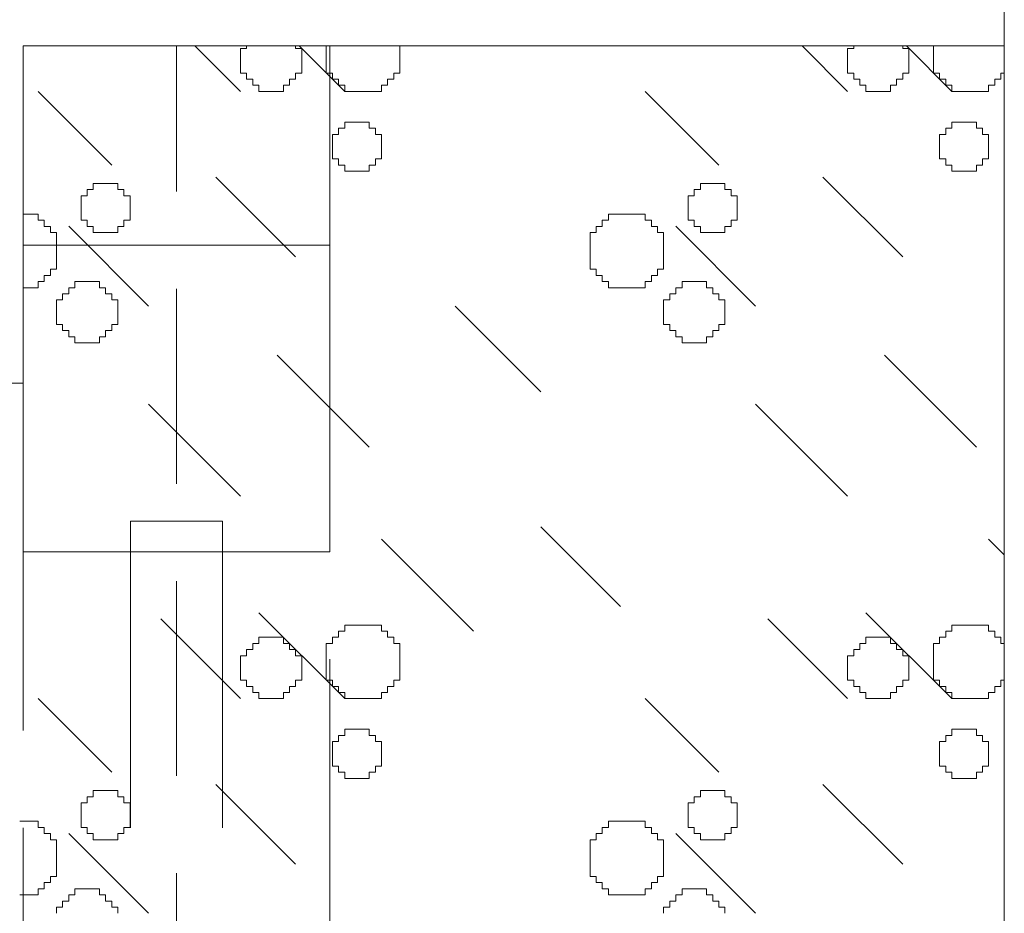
# Model space of a CAD drawing. Header units: millimetres. Extents: x -2274 to 12297, y -16157 to 26321.
# Tile 170 of 256: x -1681 to -1649, y -812 to -783. Entities that reach past the tile are written whole.
import ezdxf

# ---------------------------------------------------------------- set-up
doc = ezdxf.new("R2010")
doc.units = ezdxf.units.MM
doc.linetypes.add('4002', pattern=[2, 1, -1])
doc.linetypes.add('DASHED', pattern=[19.05, 12.7, -6.35])
doc.layers.add('- niebieska cienka - izolacja', color=120, linetype='Continuous')
doc.layers.add('- niebieska gruba', color=161, linetype='Continuous')
doc.layers.add('-ŚCIANY NOŚNE', color=4, linetype='Continuous', lineweight=53)
doc.layers.add('CIENKA - KRESKOWANIA', color=254, linetype='Continuous', lineweight=0)
doc.layers.add('DO USU', color=7, linetype='Continuous', true_color=0x969696)

msp = doc.modelspace()

# ---------------------------------------------------------------- linework, layer by layer
at = {"layer": '- niebieska cienka - izolacja', "color": 253, "linetype": 'Continuous', "lineweight": 13}
for p, q in [((-1675.395, -784), (-1673.913, -785.482)), ((-1675.395, -784), (-1673.913, -785.482)), ((-1673.911, -784.083), (-1673.711, -784.083)), ((-1673.911, -784.283), (-1673.911, -784.083)), ((-1673.711, -784.083), (-1673.711, -784)), ((-1672.111, -784.083), (-1672.111, -784)), ((-1672.111, -784.083), (-1671.911, -784.083)), ((-1671.995, -784), (-1670.511, -785.484)), ((-1671.995, -784), (-1670.511, -785.484)), ((-1671.911, -784.283), (-1671.911, -784.083)), ((-1671.111, -784.083), (-1671.111, -784)), ((-1671.111, -784.283), (-1671.111, -784.083)), ((-1668.711, -784.083), (-1668.711, -784)), ((-1668.711, -784.283), (-1668.711, -784.083)), ((-1655.595, -784), (-1654.113, -785.482)), ((-1655.595, -784), (-1654.113, -785.482)), ((-1654.111, -784.083), (-1653.911, -784.083)), ((-1654.111, -784.283), (-1654.111, -784.083)), ((-1653.911, -784.083), (-1653.911, -784)), ((-1652.311, -784.083), (-1652.311, -784)), ((-1652.311, -784.083), (-1652.111, -784.083)), ((-1652.195, -784), (-1650.711, -785.484)), ((-1652.195, -784), (-1650.711, -785.484)), ((-1652.111, -784.283), (-1652.111, -784.083)), ((-1651.311, -784.083), (-1651.311, -784)), ((-1651.311, -784.283), (-1651.311, -784.083)), ((-1673.911, -784.483), (-1673.911, -784.283)), ((-1671.911, -784.483), (-1671.911, -784.283)), ((-1671.111, -784.483), (-1671.111, -784.283)), ((-1668.711, -784.483), (-1668.711, -784.283)), ((-1654.111, -784.483), (-1654.111, -784.283)), ((-1652.111, -784.483), (-1652.111, -784.283)), ((-1651.311, -784.483), (-1651.311, -784.283)), ((-1673.911, -784.683), (-1673.911, -784.483)), ((-1673.911, -784.883), (-1673.911, -784.683)), ((-1671.911, -784.683), (-1671.911, -784.483)), ((-1671.911, -784.883), (-1671.911, -784.683)), ((-1671.111, -784.683), (-1671.111, -784.483)), ((-1671.111, -784.883), (-1671.111, -784.683)), ((-1668.711, -784.683), (-1668.711, -784.483)), ((-1668.711, -784.883), (-1668.711, -784.683)), ((-1654.111, -784.683), (-1654.111, -784.483)), ((-1654.111, -784.883), (-1654.111, -784.683)), ((-1652.111, -784.683), (-1652.111, -784.483)), ((-1652.111, -784.883), (-1652.111, -784.683)), ((-1651.311, -784.683), (-1651.311, -784.483)), ((-1651.311, -784.883), (-1651.311, -784.683)), ((-1673.911, -784.883), (-1673.711, -784.883)), ((-1673.711, -785.083), (-1673.711, -784.883)), ((-1673.711, -785.083), (-1673.511, -785.083)), ((-1673.511, -785.283), (-1673.511, -785.083)), ((-1672.311, -785.283), (-1672.311, -785.083)), ((-1672.311, -785.083), (-1672.111, -785.083)), ((-1672.111, -785.083), (-1672.111, -784.883)), ((-1672.111, -784.883), (-1671.911, -784.883)), ((-1671.111, -784.883), (-1670.911, -784.883)), ((-1670.911, -785.083), (-1670.911, -784.883)), ((-1670.911, -785.083), (-1670.711, -785.083)), ((-1670.711, -785.283), (-1670.711, -785.083)), ((-1669.111, -785.083), (-1668.911, -785.083)), ((-1669.111, -785.283), (-1669.111, -785.083)), ((-1668.911, -784.883), (-1668.711, -784.883)), ((-1668.911, -785.083), (-1668.911, -784.883)), ((-1654.111, -784.883), (-1653.911, -784.883)), ((-1653.911, -785.083), (-1653.911, -784.883)), ((-1653.911, -785.083), (-1653.711, -785.083)), ((-1653.711, -785.283), (-1653.711, -785.083)), ((-1652.511, -785.283), (-1652.511, -785.083)), ((-1652.511, -785.083), (-1652.311, -785.083)), ((-1652.311, -785.083), (-1652.311, -784.883)), ((-1652.311, -784.883), (-1652.111, -784.883)), ((-1651.311, -784.883), (-1651.111, -784.883)), ((-1651.111, -785.083), (-1651.111, -784.883)), ((-1651.111, -785.083), (-1650.911, -785.083)), ((-1650.911, -785.283), (-1650.911, -785.083)), ((-1649.311, -785.083), (-1649.111, -785.083)), ((-1649.311, -785.283), (-1649.311, -785.083)), ((-1649.111, -784.883), (-1649, -784.883)), ((-1649.111, -785.083), (-1649.111, -784.883)), ((-1673.511, -785.283), (-1673.311, -785.283)), ((-1673.311, -785.483), (-1673.311, -785.283)), ((-1672.511, -785.483), (-1672.511, -785.283)), ((-1672.511, -785.283), (-1672.311, -785.283)), ((-1670.711, -785.283), (-1670.511, -785.283)), ((-1670.511, -785.483), (-1670.511, -785.283)), ((-1669.311, -785.283), (-1669.111, -785.283)), ((-1669.311, -785.483), (-1669.311, -785.283)), ((-1653.711, -785.283), (-1653.511, -785.283)), ((-1653.511, -785.483), (-1653.511, -785.283)), ((-1652.711, -785.483), (-1652.711, -785.283)), ((-1652.711, -785.283), (-1652.511, -785.283)), ((-1650.911, -785.283), (-1650.711, -785.283)), ((-1650.711, -785.483), (-1650.711, -785.283)), ((-1649.511, -785.283), (-1649.311, -785.283)), ((-1649.511, -785.483), (-1649.511, -785.283)), ((-1680.511, -785.484), (-1678.111, -787.884)), ((-1680.511, -785.484), (-1678.111, -787.884)), ((-1673.311, -785.483), (-1673.111, -785.483)), ((-1673.111, -785.483), (-1672.911, -785.483)), ((-1672.911, -785.483), (-1672.711, -785.483)), ((-1672.711, -785.483), (-1672.511, -785.483)), ((-1670.511, -785.483), (-1670.311, -785.483)), ((-1670.311, -785.483), (-1670.111, -785.483)), ((-1670.111, -785.483), (-1669.911, -785.483)), ((-1669.911, -785.483), (-1669.711, -785.483)), ((-1669.711, -785.483), (-1669.511, -785.483)), ((-1669.511, -785.483), (-1669.311, -785.483)), ((-1660.711, -785.484), (-1658.311, -787.884)), ((-1660.711, -785.484), (-1658.311, -787.884)), ((-1653.511, -785.483), (-1653.311, -785.483)), ((-1653.311, -785.483), (-1653.111, -785.483)), ((-1653.111, -785.483), (-1652.911, -785.483)), ((-1652.911, -785.483), (-1652.711, -785.483)), ((-1650.711, -785.483), (-1650.511, -785.483)), ((-1650.511, -785.483), (-1650.311, -785.483)), ((-1650.311, -785.483), (-1650.111, -785.483)), ((-1650.111, -785.483), (-1649.911, -785.483)), ((-1649.911, -785.483), (-1649.711, -785.483)), ((-1649.711, -785.483), (-1649.511, -785.483)), ((-1670.711, -786.683), (-1670.511, -786.683)), ((-1670.711, -786.883), (-1670.711, -786.683)), ((-1670.511, -786.683), (-1670.511, -786.483)), ((-1670.511, -786.483), (-1670.311, -786.483)), ((-1670.311, -786.483), (-1670.111, -786.483)), ((-1670.111, -786.483), (-1669.911, -786.483)), ((-1669.911, -786.483), (-1669.711, -786.483)), ((-1669.711, -786.683), (-1669.711, -786.483)), ((-1669.711, -786.683), (-1669.511, -786.683)), ((-1669.511, -786.883), (-1669.511, -786.683)), ((-1650.911, -786.683), (-1650.711, -786.683)), ((-1650.911, -786.883), (-1650.911, -786.683)), ((-1650.711, -786.683), (-1650.711, -786.483)), ((-1650.711, -786.483), (-1650.511, -786.483)), ((-1650.511, -786.483), (-1650.311, -786.483)), ((-1650.311, -786.483), (-1650.111, -786.483)), ((-1650.111, -786.483), (-1649.911, -786.483)), ((-1649.911, -786.683), (-1649.911, -786.483)), ((-1649.911, -786.683), (-1649.711, -786.683)), ((-1649.711, -786.883), (-1649.711, -786.683)), ((-1670.911, -787.083), (-1670.911, -786.883)), ((-1670.911, -786.883), (-1670.711, -786.883)), ((-1669.511, -786.883), (-1669.311, -786.883)), ((-1669.311, -787.083), (-1669.311, -786.883)), ((-1651.111, -787.083), (-1651.111, -786.883)), ((-1651.111, -786.883), (-1650.911, -786.883)), ((-1649.711, -786.883), (-1649.511, -786.883)), ((-1649.511, -787.083), (-1649.511, -786.883)), ((-1670.911, -787.283), (-1670.911, -787.083)), ((-1670.911, -787.483), (-1670.911, -787.283)), ((-1669.311, -787.283), (-1669.311, -787.083)), ((-1669.311, -787.483), (-1669.311, -787.283)), ((-1651.111, -787.283), (-1651.111, -787.083)), ((-1651.111, -787.483), (-1651.111, -787.283)), ((-1649.511, -787.283), (-1649.511, -787.083)), ((-1649.511, -787.483), (-1649.511, -787.283)), ((-1670.911, -787.683), (-1670.911, -787.483)), ((-1669.311, -787.683), (-1669.311, -787.483)), ((-1651.111, -787.683), (-1651.111, -787.483)), ((-1649.511, -787.683), (-1649.511, -787.483)), ((-1670.911, -787.683), (-1670.711, -787.683)), ((-1670.711, -787.883), (-1670.711, -787.683)), ((-1670.711, -787.883), (-1670.511, -787.883)), ((-1670.511, -788.083), (-1670.511, -787.883)), ((-1669.711, -787.883), (-1669.511, -787.883)), ((-1669.711, -788.083), (-1669.711, -787.883)), ((-1669.511, -787.683), (-1669.311, -787.683)), ((-1669.511, -787.883), (-1669.511, -787.683)), ((-1651.111, -787.683), (-1650.911, -787.683)), ((-1650.911, -787.883), (-1650.911, -787.683)), ((-1650.911, -787.883), (-1650.711, -787.883)), ((-1650.711, -788.083), (-1650.711, -787.883)), ((-1649.911, -787.883), (-1649.711, -787.883)), ((-1649.911, -788.083), (-1649.911, -787.883)), ((-1649.711, -787.683), (-1649.511, -787.683)), ((-1649.711, -787.883), (-1649.711, -787.683)), ((-1674.713, -788.282), (-1672.113, -790.882)), ((-1674.713, -788.282), (-1672.113, -790.882)), ((-1670.511, -788.083), (-1670.311, -788.083)), ((-1670.311, -788.083), (-1670.111, -788.083)), ((-1670.111, -788.083), (-1669.911, -788.083)), ((-1669.911, -788.083), (-1669.711, -788.083)), ((-1654.913, -788.282), (-1652.313, -790.882)), ((-1654.913, -788.282), (-1652.313, -790.882)), ((-1650.711, -788.083), (-1650.511, -788.083)), ((-1650.511, -788.083), (-1650.311, -788.083)), ((-1650.311, -788.083), (-1650.111, -788.083)), ((-1650.111, -788.083), (-1649.911, -788.083)), ((-1678.711, -788.683), (-1678.711, -788.483)), ((-1678.711, -788.483), (-1678.511, -788.483)), ((-1678.511, -788.483), (-1678.311, -788.483)), ((-1678.311, -788.483), (-1678.111, -788.483)), ((-1678.111, -788.483), (-1677.911, -788.483)), ((-1677.911, -788.683), (-1677.911, -788.483)), ((-1658.911, -788.683), (-1658.911, -788.483)), ((-1658.911, -788.483), (-1658.711, -788.483)), ((-1658.711, -788.483), (-1658.511, -788.483)), ((-1658.511, -788.483), (-1658.311, -788.483)), ((-1658.311, -788.483), (-1658.111, -788.483)), ((-1658.111, -788.683), (-1658.111, -788.483)), ((-1679.111, -789.083), (-1679.111, -788.883)), ((-1679.111, -788.883), (-1678.911, -788.883)), ((-1678.911, -788.683), (-1678.711, -788.683)), ((-1678.911, -788.883), (-1678.911, -788.683)), ((-1677.911, -788.683), (-1677.711, -788.683)), ((-1677.711, -788.883), (-1677.711, -788.683)), ((-1677.711, -788.883), (-1677.511, -788.883)), ((-1677.511, -789.083), (-1677.511, -788.883)), ((-1659.311, -789.083), (-1659.311, -788.883)), ((-1659.311, -788.883), (-1659.111, -788.883)), ((-1659.111, -788.683), (-1658.911, -788.683)), ((-1659.111, -788.883), (-1659.111, -788.683)), ((-1658.111, -788.683), (-1657.911, -788.683)), ((-1657.911, -788.883), (-1657.911, -788.683)), ((-1657.911, -788.883), (-1657.711, -788.883)), ((-1657.711, -789.083), (-1657.711, -788.883)), ((-1679.111, -789.283), (-1679.111, -789.083)), ((-1677.511, -789.283), (-1677.511, -789.083)), ((-1659.311, -789.283), (-1659.311, -789.083)), ((-1657.711, -789.283), (-1657.711, -789.083)), ((-1681, -789.483), (-1680.911, -789.483)), ((-1680.911, -789.483), (-1680.711, -789.483)), ((-1680.711, -789.483), (-1680.511, -789.483)), ((-1680.511, -789.683), (-1680.511, -789.483)), ((-1679.111, -789.483), (-1679.111, -789.283)), ((-1679.111, -789.683), (-1679.111, -789.483)), ((-1677.511, -789.483), (-1677.511, -789.283)), ((-1677.511, -789.683), (-1677.511, -789.483)), ((-1661.911, -789.683), (-1661.911, -789.483)), ((-1661.911, -789.483), (-1661.711, -789.483)), ((-1661.711, -789.483), (-1661.511, -789.483)), ((-1661.511, -789.483), (-1661.311, -789.483)), ((-1661.311, -789.483), (-1661.111, -789.483)), ((-1661.111, -789.483), (-1660.911, -789.483)), ((-1660.911, -789.483), (-1660.711, -789.483)), ((-1660.711, -789.683), (-1660.711, -789.483)), ((-1659.311, -789.483), (-1659.311, -789.283)), ((-1659.311, -789.683), (-1659.311, -789.483)), ((-1657.711, -789.483), (-1657.711, -789.283)), ((-1657.711, -789.683), (-1657.711, -789.483)), ((-1680.511, -789.683), (-1680.311, -789.683)), ((-1680.311, -789.883), (-1680.311, -789.683)), ((-1680.311, -789.883), (-1680.111, -789.883)), ((-1680.111, -790.083), (-1680.111, -789.883)), ((-1679.513, -789.882), (-1676.913, -792.482)), ((-1679.513, -789.882), (-1676.913, -792.482)), ((-1679.111, -789.683), (-1678.911, -789.683)), ((-1678.911, -789.883), (-1678.911, -789.683)), ((-1678.911, -789.883), (-1678.711, -789.883)), ((-1678.711, -790.083), (-1678.711, -789.883)), ((-1677.911, -789.883), (-1677.711, -789.883)), ((-1677.911, -790.083), (-1677.911, -789.883)), ((-1677.711, -789.683), (-1677.511, -789.683)), ((-1677.711, -789.883), (-1677.711, -789.683)), ((-1662.311, -790.083), (-1662.311, -789.883)), ((-1662.311, -789.883), (-1662.111, -789.883)), ((-1662.111, -789.883), (-1662.111, -789.683)), ((-1662.111, -789.683), (-1661.911, -789.683)), ((-1660.711, -789.683), (-1660.511, -789.683)), ((-1660.511, -789.883), (-1660.511, -789.683)), ((-1660.511, -789.883), (-1660.311, -789.883)), ((-1660.311, -790.083), (-1660.311, -789.883)), ((-1659.713, -789.882), (-1657.113, -792.482)), ((-1659.713, -789.882), (-1657.113, -792.482)), ((-1659.311, -789.683), (-1659.111, -789.683)), ((-1659.111, -789.883), (-1659.111, -789.683)), ((-1659.111, -789.883), (-1658.911, -789.883)), ((-1658.911, -790.083), (-1658.911, -789.883)), ((-1658.111, -789.883), (-1657.911, -789.883)), ((-1658.111, -790.083), (-1658.111, -789.883)), ((-1657.911, -789.683), (-1657.711, -789.683)), ((-1657.911, -789.883), (-1657.911, -789.683)), ((-1680.111, -790.083), (-1679.911, -790.083)), ((-1679.911, -790.283), (-1679.911, -790.083)), ((-1678.711, -790.083), (-1678.511, -790.083)), ((-1678.511, -790.083), (-1678.311, -790.083)), ((-1678.311, -790.083), (-1678.111, -790.083)), ((-1678.111, -790.083), (-1677.911, -790.083)), ((-1662.511, -790.283), (-1662.511, -790.083)), ((-1662.511, -790.083), (-1662.311, -790.083)), ((-1660.311, -790.083), (-1660.111, -790.083)), ((-1660.111, -790.283), (-1660.111, -790.083)), ((-1658.911, -790.083), (-1658.711, -790.083)), ((-1658.711, -790.083), (-1658.511, -790.083)), ((-1658.511, -790.083), (-1658.311, -790.083)), ((-1658.311, -790.083), (-1658.111, -790.083)), ((-1679.911, -790.483), (-1679.911, -790.283)), ((-1679.911, -790.683), (-1679.911, -790.483)), ((-1662.511, -790.483), (-1662.511, -790.283)), ((-1662.511, -790.683), (-1662.511, -790.483)), ((-1660.111, -790.483), (-1660.111, -790.283)), ((-1660.111, -790.683), (-1660.111, -790.483)), ((-1679.911, -790.883), (-1679.911, -790.683)), ((-1679.911, -791.083), (-1679.911, -790.883)), ((-1662.511, -790.883), (-1662.511, -790.683)), ((-1662.511, -791.083), (-1662.511, -790.883)), ((-1660.111, -790.883), (-1660.111, -790.683)), ((-1660.111, -791.083), (-1660.111, -790.883)), ((-1679.911, -791.283), (-1679.911, -791.083)), ((-1662.511, -791.283), (-1662.511, -791.083)), ((-1660.111, -791.283), (-1660.111, -791.083)), ((-1680.311, -791.483), (-1680.111, -791.483)), ((-1680.311, -791.683), (-1680.311, -791.483)), ((-1680.111, -791.283), (-1679.911, -791.283)), ((-1680.111, -791.483), (-1680.111, -791.283)), ((-1662.511, -791.283), (-1662.311, -791.283)), ((-1662.311, -791.483), (-1662.311, -791.283)), ((-1662.311, -791.483), (-1662.111, -791.483)), ((-1662.111, -791.683), (-1662.111, -791.483)), ((-1660.511, -791.483), (-1660.311, -791.483)), ((-1660.511, -791.683), (-1660.511, -791.483)), ((-1660.311, -791.283), (-1660.111, -791.283)), ((-1660.311, -791.483), (-1660.311, -791.283)), ((-1680.511, -791.683), (-1680.311, -791.683)), ((-1680.511, -791.883), (-1680.511, -791.683)), ((-1679.311, -791.683), (-1679.111, -791.683)), ((-1679.311, -791.883), (-1679.311, -791.683)), ((-1679.111, -791.683), (-1678.911, -791.683)), ((-1678.911, -791.683), (-1678.711, -791.683)), ((-1678.711, -791.683), (-1678.511, -791.683)), ((-1678.511, -791.883), (-1678.511, -791.683)), ((-1662.111, -791.683), (-1661.911, -791.683)), ((-1661.911, -791.883), (-1661.911, -791.683)), ((-1660.711, -791.683), (-1660.511, -791.683)), ((-1660.711, -791.883), (-1660.711, -791.683)), ((-1659.511, -791.683), (-1659.311, -791.683)), ((-1659.511, -791.883), (-1659.511, -791.683)), ((-1659.311, -791.683), (-1659.111, -791.683)), ((-1659.111, -791.683), (-1658.911, -791.683)), ((-1658.911, -791.683), (-1658.711, -791.683)), ((-1658.711, -791.883), (-1658.711, -791.683)), ((-1681, -791.883), (-1680.911, -791.883)), ((-1680.911, -791.883), (-1680.711, -791.883)), ((-1680.711, -791.883), (-1680.511, -791.883)), ((-1679.711, -792.283), (-1679.711, -792.083)), ((-1679.711, -792.083), (-1679.511, -792.083)), ((-1679.511, -791.883), (-1679.311, -791.883)), ((-1679.511, -792.083), (-1679.511, -791.883)), ((-1678.511, -791.883), (-1678.311, -791.883)), ((-1678.311, -792.083), (-1678.311, -791.883)), ((-1678.311, -792.083), (-1678.111, -792.083)), ((-1678.111, -792.283), (-1678.111, -792.083)), ((-1661.911, -791.883), (-1661.711, -791.883)), ((-1661.711, -791.883), (-1661.511, -791.883)), ((-1661.511, -791.883), (-1661.311, -791.883)), ((-1661.311, -791.883), (-1661.111, -791.883)), ((-1661.111, -791.883), (-1660.911, -791.883)), ((-1660.911, -791.883), (-1660.711, -791.883)), ((-1659.911, -792.283), (-1659.911, -792.083)), ((-1659.911, -792.083), (-1659.711, -792.083)), ((-1659.711, -791.883), (-1659.511, -791.883)), ((-1659.711, -792.083), (-1659.711, -791.883)), ((-1658.711, -791.883), (-1658.511, -791.883)), ((-1658.511, -792.083), (-1658.511, -791.883)), ((-1658.511, -792.083), (-1658.311, -792.083)), ((-1658.311, -792.283), (-1658.311, -792.083)), ((-1679.911, -792.283), (-1679.711, -792.283)), ((-1679.911, -792.483), (-1679.911, -792.283)), ((-1679.911, -792.683), (-1679.911, -792.483)), ((-1678.111, -792.283), (-1677.911, -792.283)), ((-1677.911, -792.483), (-1677.911, -792.283)), ((-1677.911, -792.683), (-1677.911, -792.483)), ((-1666.911, -792.484), (-1664.111, -795.284)), ((-1666.911, -792.484), (-1664.111, -795.284)), ((-1660.111, -792.283), (-1659.911, -792.283)), ((-1660.111, -792.483), (-1660.111, -792.283)), ((-1660.111, -792.683), (-1660.111, -792.483)), ((-1658.311, -792.283), (-1658.111, -792.283)), ((-1658.111, -792.483), (-1658.111, -792.283)), ((-1658.111, -792.683), (-1658.111, -792.483)), ((-1679.911, -792.883), (-1679.911, -792.683)), ((-1677.911, -792.883), (-1677.911, -792.683)), ((-1660.111, -792.883), (-1660.111, -792.683)), ((-1658.111, -792.883), (-1658.111, -792.683)), ((-1679.911, -793.083), (-1679.911, -792.883)), ((-1679.911, -793.083), (-1679.711, -793.083)), ((-1679.711, -793.283), (-1679.711, -793.083)), ((-1678.111, -793.283), (-1678.111, -793.083)), ((-1678.111, -793.083), (-1677.911, -793.083)), ((-1677.911, -793.083), (-1677.911, -792.883)), ((-1660.111, -793.083), (-1660.111, -792.883)), ((-1660.111, -793.083), (-1659.911, -793.083)), ((-1659.911, -793.283), (-1659.911, -793.083)), ((-1658.311, -793.283), (-1658.311, -793.083)), ((-1658.311, -793.083), (-1658.111, -793.083)), ((-1658.111, -793.083), (-1658.111, -792.883)), ((-1679.711, -793.283), (-1679.511, -793.283)), ((-1679.511, -793.483), (-1679.511, -793.283)), ((-1678.311, -793.483), (-1678.311, -793.283)), ((-1678.311, -793.283), (-1678.111, -793.283)), ((-1659.911, -793.283), (-1659.711, -793.283)), ((-1659.711, -793.483), (-1659.711, -793.283)), ((-1658.511, -793.483), (-1658.511, -793.283)), ((-1658.511, -793.283), (-1658.311, -793.283)), ((-1679.511, -793.483), (-1679.311, -793.483)), ((-1679.311, -793.683), (-1679.311, -793.483)), ((-1679.311, -793.683), (-1679.111, -793.683)), ((-1679.111, -793.683), (-1678.911, -793.683)), ((-1678.911, -793.683), (-1678.711, -793.683)), ((-1678.711, -793.683), (-1678.511, -793.683)), ((-1678.511, -793.683), (-1678.511, -793.483)), ((-1678.511, -793.483), (-1678.311, -793.483)), ((-1659.711, -793.483), (-1659.511, -793.483)), ((-1659.511, -793.683), (-1659.511, -793.483)), ((-1659.511, -793.683), (-1659.311, -793.683)), ((-1659.311, -793.683), (-1659.111, -793.683)), ((-1659.111, -793.683), (-1658.911, -793.683)), ((-1658.911, -793.683), (-1658.711, -793.683)), ((-1658.711, -793.683), (-1658.711, -793.483)), ((-1658.711, -793.483), (-1658.511, -793.483)), ((-1672.711, -794.084), (-1669.711, -797.084)), ((-1672.711, -794.084), (-1669.711, -797.084)), ((-1652.911, -794.084), (-1649.911, -797.084)), ((-1652.911, -794.084), (-1649.911, -797.084)), ((-1676.911, -795.684), (-1673.911, -798.684)), ((-1676.911, -795.684), (-1673.911, -798.684)), ((-1657.111, -795.684), (-1654.111, -798.684)), ((-1657.111, -795.684), (-1654.111, -798.684)), ((-1664.113, -799.682), (-1661.513, -802.282)), ((-1664.113, -799.682), (-1661.513, -802.282)), ((-1669.311, -800.084), (-1666.311, -803.084)), ((-1669.311, -800.084), (-1666.311, -803.084)), ((-1649.511, -800.084), (-1649, -800.595)), ((-1649.511, -800.084), (-1649, -800.595)), ((-1676.513, -802.682), (-1673.913, -805.282)), ((-1676.513, -802.682), (-1673.913, -805.282)), ((-1673.311, -802.484), (-1670.511, -805.284)), ((-1673.311, -802.484), (-1670.511, -805.284)), ((-1656.713, -802.682), (-1654.113, -805.282)), ((-1656.713, -802.682), (-1654.113, -805.282)), ((-1653.511, -802.484), (-1650.711, -805.284)), ((-1653.511, -802.484), (-1650.711, -805.284)), ((-1670.711, -803.283), (-1670.711, -803.083)), ((-1670.711, -803.083), (-1670.511, -803.083)), ((-1670.511, -803.083), (-1670.511, -802.883)), ((-1670.511, -802.883), (-1670.311, -802.883)), ((-1670.311, -802.883), (-1670.111, -802.883)), ((-1670.111, -802.883), (-1669.911, -802.883)), ((-1669.911, -802.883), (-1669.711, -802.883)), ((-1669.711, -802.883), (-1669.511, -802.883)), ((-1669.511, -802.883), (-1669.311, -802.883)), ((-1669.311, -803.083), (-1669.311, -802.883)), ((-1669.311, -803.083), (-1669.111, -803.083)), ((-1669.111, -803.283), (-1669.111, -803.083)), ((-1650.911, -803.283), (-1650.911, -803.083)), ((-1650.911, -803.083), (-1650.711, -803.083)), ((-1650.711, -803.083), (-1650.711, -802.883)), ((-1650.711, -802.883), (-1650.511, -802.883)), ((-1650.511, -802.883), (-1650.311, -802.883)), ((-1650.311, -802.883), (-1650.111, -802.883)), ((-1650.111, -802.883), (-1649.911, -802.883)), ((-1649.911, -802.883), (-1649.711, -802.883)), ((-1649.711, -802.883), (-1649.511, -802.883)), ((-1649.511, -803.083), (-1649.511, -802.883)), ((-1649.511, -803.083), (-1649.311, -803.083)), ((-1649.311, -803.283), (-1649.311, -803.083)), ((-1673.311, -803.283), (-1673.111, -803.283)), ((-1673.311, -803.483), (-1673.311, -803.283)), ((-1673.111, -803.283), (-1672.911, -803.283)), ((-1672.911, -803.283), (-1672.711, -803.283)), ((-1672.711, -803.283), (-1672.511, -803.283)), ((-1672.511, -803.483), (-1672.511, -803.283)), ((-1670.911, -803.483), (-1670.911, -803.283)), ((-1670.911, -803.283), (-1670.711, -803.283)), ((-1669.111, -803.283), (-1668.911, -803.283)), ((-1668.911, -803.483), (-1668.911, -803.283)), ((-1653.511, -803.283), (-1653.311, -803.283)), ((-1653.511, -803.483), (-1653.511, -803.283)), ((-1653.311, -803.283), (-1653.111, -803.283)), ((-1653.111, -803.283), (-1652.911, -803.283)), ((-1652.911, -803.283), (-1652.711, -803.283)), ((-1652.711, -803.483), (-1652.711, -803.283)), ((-1651.111, -803.483), (-1651.111, -803.283)), ((-1651.111, -803.283), (-1650.911, -803.283)), ((-1649.311, -803.283), (-1649.111, -803.283)), ((-1649.111, -803.483), (-1649.111, -803.283)), ((-1673.711, -803.883), (-1673.711, -803.683)), ((-1673.711, -803.683), (-1673.511, -803.683)), ((-1673.511, -803.483), (-1673.311, -803.483)), ((-1673.511, -803.683), (-1673.511, -803.483)), ((-1672.511, -803.483), (-1672.311, -803.483)), ((-1672.311, -803.683), (-1672.311, -803.483)), ((-1672.311, -803.683), (-1672.111, -803.683)), ((-1672.111, -803.883), (-1672.111, -803.683)), ((-1671.111, -803.683), (-1671.111, -803.483)), ((-1671.111, -803.483), (-1670.911, -803.483)), ((-1671.111, -803.883), (-1671.111, -803.683)), ((-1668.911, -803.483), (-1668.711, -803.483)), ((-1668.711, -803.683), (-1668.711, -803.483)), ((-1668.711, -803.883), (-1668.711, -803.683)), ((-1653.911, -803.883), (-1653.911, -803.683)), ((-1653.911, -803.683), (-1653.711, -803.683)), ((-1653.711, -803.483), (-1653.511, -803.483)), ((-1653.711, -803.683), (-1653.711, -803.483)), ((-1652.711, -803.483), (-1652.511, -803.483)), ((-1652.511, -803.683), (-1652.511, -803.483)), ((-1652.511, -803.683), (-1652.311, -803.683)), ((-1652.311, -803.883), (-1652.311, -803.683)), ((-1651.311, -803.683), (-1651.311, -803.483)), ((-1651.311, -803.483), (-1651.111, -803.483)), ((-1651.311, -803.883), (-1651.311, -803.683)), ((-1649.111, -803.483), (-1649, -803.483)), ((-1673.911, -803.883), (-1673.711, -803.883)), ((-1673.911, -804.083), (-1673.911, -803.883)), ((-1672.111, -803.883), (-1671.911, -803.883)), ((-1671.911, -804.083), (-1671.911, -803.883)), ((-1671.111, -804.083), (-1671.111, -803.883)), ((-1668.711, -804.083), (-1668.711, -803.883)), ((-1654.111, -803.883), (-1653.911, -803.883)), ((-1654.111, -804.083), (-1654.111, -803.883)), ((-1652.311, -803.883), (-1652.111, -803.883)), ((-1652.111, -804.083), (-1652.111, -803.883)), ((-1651.311, -804.083), (-1651.311, -803.883)), ((-1673.911, -804.283), (-1673.911, -804.083)), ((-1673.911, -804.483), (-1673.911, -804.283)), ((-1671.911, -804.283), (-1671.911, -804.083)), ((-1671.911, -804.483), (-1671.911, -804.283)), ((-1671.111, -804.283), (-1671.111, -804.083)), ((-1671.111, -804.483), (-1671.111, -804.283)), ((-1668.711, -804.283), (-1668.711, -804.083)), ((-1668.711, -804.483), (-1668.711, -804.283)), ((-1654.111, -804.283), (-1654.111, -804.083)), ((-1654.111, -804.483), (-1654.111, -804.283)), ((-1652.111, -804.283), (-1652.111, -804.083)), ((-1652.111, -804.483), (-1652.111, -804.283)), ((-1651.311, -804.283), (-1651.311, -804.083)), ((-1651.311, -804.483), (-1651.311, -804.283)), ((-1673.911, -804.683), (-1673.911, -804.483)), ((-1673.911, -804.683), (-1673.711, -804.683)), ((-1673.711, -804.883), (-1673.711, -804.683)), ((-1672.111, -804.883), (-1672.111, -804.683)), ((-1672.111, -804.683), (-1671.911, -804.683)), ((-1671.911, -804.683), (-1671.911, -804.483)), ((-1671.111, -804.683), (-1671.111, -804.483)), ((-1671.111, -804.683), (-1670.911, -804.683)), ((-1670.911, -804.883), (-1670.911, -804.683)), ((-1668.911, -804.683), (-1668.711, -804.683)), ((-1668.911, -804.883), (-1668.911, -804.683)), ((-1668.711, -804.683), (-1668.711, -804.483)), ((-1654.111, -804.683), (-1654.111, -804.483)), ((-1654.111, -804.683), (-1653.911, -804.683)), ((-1653.911, -804.883), (-1653.911, -804.683)), ((-1652.311, -804.883), (-1652.311, -804.683)), ((-1652.311, -804.683), (-1652.111, -804.683)), ((-1652.111, -804.683), (-1652.111, -804.483)), ((-1651.311, -804.683), (-1651.311, -804.483)), ((-1651.311, -804.683), (-1651.111, -804.683)), ((-1651.111, -804.883), (-1651.111, -804.683)), ((-1649.111, -804.683), (-1649, -804.683)), ((-1649.111, -804.883), (-1649.111, -804.683)), ((-1673.711, -804.883), (-1673.511, -804.883)), ((-1673.511, -805.083), (-1673.511, -804.883)), ((-1672.311, -805.083), (-1672.311, -804.883)), ((-1672.311, -804.883), (-1672.111, -804.883)), ((-1670.911, -804.883), (-1670.711, -804.883)), ((-1670.711, -805.083), (-1670.711, -804.883)), ((-1669.111, -804.883), (-1668.911, -804.883)), ((-1669.111, -805.083), (-1669.111, -804.883)), ((-1653.911, -804.883), (-1653.711, -804.883)), ((-1653.711, -805.083), (-1653.711, -804.883)), ((-1652.511, -805.083), (-1652.511, -804.883)), ((-1652.511, -804.883), (-1652.311, -804.883)), ((-1651.111, -804.883), (-1650.911, -804.883)), ((-1650.911, -805.083), (-1650.911, -804.883)), ((-1649.311, -804.883), (-1649.111, -804.883)), ((-1649.311, -805.083), (-1649.311, -804.883)), ((-1680.511, -805.284), (-1678.111, -807.684)), ((-1680.511, -805.284), (-1678.111, -807.684)), ((-1673.511, -805.083), (-1673.311, -805.083)), ((-1673.311, -805.283), (-1673.311, -805.083)), ((-1673.311, -805.283), (-1673.111, -805.283)), ((-1673.111, -805.283), (-1672.911, -805.283)), ((-1672.911, -805.283), (-1672.711, -805.283)), ((-1672.711, -805.283), (-1672.511, -805.283)), ((-1672.511, -805.283), (-1672.511, -805.083)), ((-1672.511, -805.083), (-1672.311, -805.083)), ((-1670.711, -805.083), (-1670.511, -805.083)), ((-1670.511, -805.283), (-1670.511, -805.083)), ((-1670.511, -805.283), (-1670.311, -805.283)), ((-1670.311, -805.283), (-1670.111, -805.283)), ((-1670.111, -805.283), (-1669.911, -805.283)), ((-1669.911, -805.283), (-1669.711, -805.283)), ((-1669.711, -805.283), (-1669.511, -805.283)), ((-1669.511, -805.283), (-1669.311, -805.283)), ((-1669.311, -805.083), (-1669.111, -805.083)), ((-1669.311, -805.283), (-1669.311, -805.083)), ((-1660.711, -805.284), (-1658.311, -807.684)), ((-1660.711, -805.284), (-1658.311, -807.684)), ((-1653.711, -805.083), (-1653.511, -805.083)), ((-1653.511, -805.283), (-1653.511, -805.083)), ((-1653.511, -805.283), (-1653.311, -805.283)), ((-1653.311, -805.283), (-1653.111, -805.283)), ((-1653.111, -805.283), (-1652.911, -805.283)), ((-1652.911, -805.283), (-1652.711, -805.283)), ((-1652.711, -805.283), (-1652.711, -805.083)), ((-1652.711, -805.083), (-1652.511, -805.083)), ((-1650.911, -805.083), (-1650.711, -805.083)), ((-1650.711, -805.283), (-1650.711, -805.083)), ((-1650.711, -805.283), (-1650.511, -805.283)), ((-1650.511, -805.283), (-1650.311, -805.283)), ((-1650.311, -805.283), (-1650.111, -805.283)), ((-1650.111, -805.283), (-1649.911, -805.283)), ((-1649.911, -805.283), (-1649.711, -805.283)), ((-1649.711, -805.283), (-1649.511, -805.283)), ((-1649.511, -805.083), (-1649.311, -805.083)), ((-1649.511, -805.283), (-1649.511, -805.083)), ((-1670.511, -806.483), (-1670.511, -806.283)), ((-1670.511, -806.283), (-1670.311, -806.283)), ((-1670.311, -806.283), (-1670.111, -806.283)), ((-1670.111, -806.283), (-1669.911, -806.283)), ((-1669.911, -806.283), (-1669.711, -806.283)), ((-1669.711, -806.483), (-1669.711, -806.283)), ((-1650.711, -806.483), (-1650.711, -806.283)), ((-1650.711, -806.283), (-1650.511, -806.283)), ((-1650.511, -806.283), (-1650.311, -806.283)), ((-1650.311, -806.283), (-1650.111, -806.283)), ((-1650.111, -806.283), (-1649.911, -806.283)), ((-1649.911, -806.483), (-1649.911, -806.283)), ((-1670.711, -806.483), (-1670.511, -806.483)), ((-1670.711, -806.683), (-1670.711, -806.483)), ((-1669.711, -806.483), (-1669.511, -806.483)), ((-1669.511, -806.683), (-1669.511, -806.483)), ((-1650.911, -806.483), (-1650.711, -806.483)), ((-1650.911, -806.683), (-1650.911, -806.483)), ((-1649.911, -806.483), (-1649.711, -806.483)), ((-1649.711, -806.683), (-1649.711, -806.483)), ((-1670.911, -806.883), (-1670.911, -806.683)), ((-1670.911, -806.683), (-1670.711, -806.683)), ((-1670.911, -807.083), (-1670.911, -806.883)), ((-1669.511, -806.683), (-1669.311, -806.683)), ((-1669.311, -806.883), (-1669.311, -806.683)), ((-1669.311, -807.083), (-1669.311, -806.883)), ((-1651.111, -806.883), (-1651.111, -806.683)), ((-1651.111, -806.683), (-1650.911, -806.683)), ((-1651.111, -807.083), (-1651.111, -806.883)), ((-1649.711, -806.683), (-1649.511, -806.683)), ((-1649.511, -806.883), (-1649.511, -806.683)), ((-1649.511, -807.083), (-1649.511, -806.883)), ((-1670.911, -807.283), (-1670.911, -807.083)), ((-1669.311, -807.283), (-1669.311, -807.083)), ((-1651.111, -807.283), (-1651.111, -807.083)), ((-1649.511, -807.283), (-1649.511, -807.083)), ((-1670.911, -807.483), (-1670.911, -807.283)), ((-1670.911, -807.483), (-1670.711, -807.483)), ((-1670.711, -807.683), (-1670.711, -807.483)), ((-1669.511, -807.483), (-1669.311, -807.483)), ((-1669.511, -807.683), (-1669.511, -807.483)), ((-1669.311, -807.483), (-1669.311, -807.283)), ((-1651.111, -807.483), (-1651.111, -807.283)), ((-1651.111, -807.483), (-1650.911, -807.483)), ((-1650.911, -807.683), (-1650.911, -807.483)), ((-1649.711, -807.483), (-1649.511, -807.483)), ((-1649.711, -807.683), (-1649.711, -807.483)), ((-1649.511, -807.483), (-1649.511, -807.283)), ((-1670.711, -807.683), (-1670.511, -807.683)), ((-1670.511, -807.883), (-1670.511, -807.683)), ((-1670.511, -807.883), (-1670.311, -807.883)), ((-1670.311, -807.883), (-1670.111, -807.883)), ((-1670.111, -807.883), (-1669.911, -807.883)), ((-1669.911, -807.883), (-1669.711, -807.883)), ((-1669.711, -807.683), (-1669.511, -807.683)), ((-1669.711, -807.883), (-1669.711, -807.683)), ((-1650.911, -807.683), (-1650.711, -807.683)), ((-1650.711, -807.883), (-1650.711, -807.683)), ((-1650.711, -807.883), (-1650.511, -807.883)), ((-1650.511, -807.883), (-1650.311, -807.883)), ((-1650.311, -807.883), (-1650.111, -807.883)), ((-1650.111, -807.883), (-1649.911, -807.883)), ((-1649.911, -807.683), (-1649.711, -807.683)), ((-1649.911, -807.883), (-1649.911, -807.683)), ((-1674.713, -808.082), (-1672.113, -810.682)), ((-1674.713, -808.082), (-1672.113, -810.682)), ((-1654.913, -808.082), (-1652.313, -810.682)), ((-1654.913, -808.082), (-1652.313, -810.682)), ((-1678.911, -808.483), (-1678.711, -808.483)), ((-1678.911, -808.683), (-1678.911, -808.483)), ((-1678.711, -808.483), (-1678.711, -808.283)), ((-1678.711, -808.283), (-1678.511, -808.283)), ((-1678.511, -808.283), (-1678.311, -808.283)), ((-1678.311, -808.283), (-1678.111, -808.283)), ((-1678.111, -808.283), (-1677.911, -808.283)), ((-1677.911, -808.483), (-1677.911, -808.283)), ((-1677.911, -808.483), (-1677.711, -808.483)), ((-1677.711, -808.683), (-1677.711, -808.483)), ((-1659.111, -808.483), (-1658.911, -808.483)), ((-1659.111, -808.683), (-1659.111, -808.483)), ((-1658.911, -808.483), (-1658.911, -808.283)), ((-1658.911, -808.283), (-1658.711, -808.283)), ((-1658.711, -808.283), (-1658.511, -808.283)), ((-1658.511, -808.283), (-1658.311, -808.283)), ((-1658.311, -808.283), (-1658.111, -808.283)), ((-1658.111, -808.483), (-1658.111, -808.283)), ((-1658.111, -808.483), (-1657.911, -808.483)), ((-1657.911, -808.683), (-1657.911, -808.483)), ((-1679.111, -808.883), (-1679.111, -808.683)), ((-1679.111, -808.683), (-1678.911, -808.683)), ((-1677.711, -808.683), (-1677.511, -808.683)), ((-1677.511, -808.883), (-1677.511, -808.683)), ((-1659.311, -808.883), (-1659.311, -808.683)), ((-1659.311, -808.683), (-1659.111, -808.683)), ((-1657.911, -808.683), (-1657.711, -808.683)), ((-1657.711, -808.883), (-1657.711, -808.683)), ((-1679.111, -809.083), (-1679.111, -808.883)), ((-1679.111, -809.283), (-1679.111, -809.083)), ((-1677.511, -809.083), (-1677.511, -808.883)), ((-1677.511, -809.283), (-1677.511, -809.083)), ((-1659.311, -809.083), (-1659.311, -808.883)), ((-1659.311, -809.283), (-1659.311, -809.083)), ((-1657.711, -809.083), (-1657.711, -808.883)), ((-1657.711, -809.283), (-1657.711, -809.083)), ((-1681.111, -809.283), (-1680.911, -809.283)), ((-1680.911, -809.283), (-1680.711, -809.283)), ((-1680.711, -809.283), (-1680.511, -809.283)), ((-1680.511, -809.483), (-1680.511, -809.283)), ((-1680.511, -809.483), (-1680.311, -809.483)), ((-1680.311, -809.683), (-1680.311, -809.483)), ((-1679.111, -809.483), (-1679.111, -809.283)), ((-1679.111, -809.483), (-1678.911, -809.483)), ((-1678.911, -809.683), (-1678.911, -809.483)), ((-1677.711, -809.483), (-1677.511, -809.483)), ((-1677.711, -809.683), (-1677.711, -809.483)), ((-1677.511, -809.483), (-1677.511, -809.283)), ((-1662.111, -809.683), (-1662.111, -809.483)), ((-1662.111, -809.483), (-1661.911, -809.483)), ((-1661.911, -809.483), (-1661.911, -809.283)), ((-1661.911, -809.283), (-1661.711, -809.283)), ((-1661.711, -809.283), (-1661.511, -809.283)), ((-1661.511, -809.283), (-1661.311, -809.283)), ((-1661.311, -809.283), (-1661.111, -809.283)), ((-1661.111, -809.283), (-1660.911, -809.283)), ((-1660.911, -809.283), (-1660.711, -809.283)), ((-1660.711, -809.483), (-1660.711, -809.283)), ((-1660.711, -809.483), (-1660.511, -809.483)), ((-1660.511, -809.683), (-1660.511, -809.483)), ((-1659.311, -809.483), (-1659.311, -809.283)), ((-1659.311, -809.483), (-1659.111, -809.483)), ((-1659.111, -809.683), (-1659.111, -809.483)), ((-1657.911, -809.483), (-1657.711, -809.483)), ((-1657.911, -809.683), (-1657.911, -809.483)), ((-1657.711, -809.483), (-1657.711, -809.283)), ((-1680.311, -809.683), (-1680.111, -809.683)), ((-1680.111, -809.883), (-1680.111, -809.683)), ((-1679.513, -809.682), (-1676.913, -812.282)), ((-1679.513, -809.682), (-1676.913, -812.282)), ((-1678.911, -809.683), (-1678.711, -809.683)), ((-1678.711, -809.883), (-1678.711, -809.683)), ((-1677.911, -809.683), (-1677.711, -809.683)), ((-1677.911, -809.883), (-1677.911, -809.683)), ((-1662.311, -809.883), (-1662.311, -809.683)), ((-1662.311, -809.683), (-1662.111, -809.683)), ((-1660.511, -809.683), (-1660.311, -809.683)), ((-1660.311, -809.883), (-1660.311, -809.683)), ((-1659.713, -809.682), (-1657.113, -812.282)), ((-1659.713, -809.682), (-1657.113, -812.282)), ((-1659.111, -809.683), (-1658.911, -809.683)), ((-1658.911, -809.883), (-1658.911, -809.683)), ((-1658.111, -809.683), (-1657.911, -809.683)), ((-1658.111, -809.883), (-1658.111, -809.683)), ((-1680.111, -809.883), (-1679.911, -809.883)), ((-1679.911, -810.083), (-1679.911, -809.883)), ((-1679.911, -810.283), (-1679.911, -810.083)), ((-1678.711, -809.883), (-1678.511, -809.883)), ((-1678.511, -809.883), (-1678.311, -809.883)), ((-1678.311, -809.883), (-1678.111, -809.883)), ((-1678.111, -809.883), (-1677.911, -809.883)), ((-1662.511, -810.083), (-1662.511, -809.883)), ((-1662.511, -809.883), (-1662.311, -809.883)), ((-1662.511, -810.283), (-1662.511, -810.083)), ((-1660.311, -809.883), (-1660.111, -809.883)), ((-1660.111, -810.083), (-1660.111, -809.883)), ((-1660.111, -810.283), (-1660.111, -810.083)), ((-1658.911, -809.883), (-1658.711, -809.883)), ((-1658.711, -809.883), (-1658.511, -809.883)), ((-1658.511, -809.883), (-1658.311, -809.883)), ((-1658.311, -809.883), (-1658.111, -809.883)), ((-1679.911, -810.483), (-1679.911, -810.283)), ((-1662.511, -810.483), (-1662.511, -810.283)), ((-1660.111, -810.483), (-1660.111, -810.283)), ((-1679.911, -810.683), (-1679.911, -810.483)), ((-1679.911, -810.883), (-1679.911, -810.683)), ((-1662.511, -810.683), (-1662.511, -810.483)), ((-1662.511, -810.883), (-1662.511, -810.683)), ((-1660.111, -810.683), (-1660.111, -810.483)), ((-1660.111, -810.883), (-1660.111, -810.683)), ((-1680.111, -811.083), (-1679.911, -811.083)), ((-1680.111, -811.283), (-1680.111, -811.083)), ((-1679.911, -811.083), (-1679.911, -810.883)), ((-1662.511, -811.083), (-1662.511, -810.883)), ((-1662.511, -811.083), (-1662.311, -811.083)), ((-1662.311, -811.283), (-1662.311, -811.083)), ((-1660.311, -811.083), (-1660.111, -811.083)), ((-1660.311, -811.283), (-1660.311, -811.083)), ((-1660.111, -811.083), (-1660.111, -810.883)), ((-1680.311, -811.283), (-1680.111, -811.283)), ((-1680.311, -811.483), (-1680.311, -811.283)), ((-1662.311, -811.283), (-1662.111, -811.283)), ((-1662.111, -811.483), (-1662.111, -811.283)), ((-1660.511, -811.283), (-1660.311, -811.283)), ((-1660.511, -811.483), (-1660.511, -811.283)), ((-1681.111, -811.683), (-1680.911, -811.683)), ((-1680.911, -811.683), (-1680.711, -811.683)), ((-1680.711, -811.683), (-1680.511, -811.683)), ((-1680.511, -811.483), (-1680.311, -811.483)), ((-1680.511, -811.683), (-1680.511, -811.483)), ((-1679.511, -811.683), (-1679.311, -811.683)), ((-1679.511, -811.883), (-1679.511, -811.683)), ((-1679.311, -811.483), (-1679.111, -811.483)), ((-1679.311, -811.683), (-1679.311, -811.483)), ((-1679.111, -811.483), (-1678.911, -811.483)), ((-1678.911, -811.483), (-1678.711, -811.483)), ((-1678.711, -811.483), (-1678.511, -811.483)), ((-1678.511, -811.683), (-1678.511, -811.483)), ((-1678.511, -811.683), (-1678.311, -811.683)), ((-1678.311, -811.883), (-1678.311, -811.683)), ((-1662.111, -811.483), (-1661.911, -811.483)), ((-1661.911, -811.683), (-1661.911, -811.483)), ((-1661.911, -811.683), (-1661.711, -811.683)), ((-1661.711, -811.683), (-1661.511, -811.683)), ((-1661.511, -811.683), (-1661.311, -811.683)), ((-1661.311, -811.683), (-1661.111, -811.683)), ((-1661.111, -811.683), (-1660.911, -811.683)), ((-1660.911, -811.683), (-1660.711, -811.683)), ((-1660.711, -811.483), (-1660.511, -811.483)), ((-1660.711, -811.683), (-1660.711, -811.483)), ((-1659.711, -811.683), (-1659.511, -811.683)), ((-1659.711, -811.883), (-1659.711, -811.683)), ((-1659.511, -811.483), (-1659.311, -811.483)), ((-1659.511, -811.683), (-1659.511, -811.483)), ((-1659.311, -811.483), (-1659.111, -811.483)), ((-1659.111, -811.483), (-1658.911, -811.483)), ((-1658.911, -811.483), (-1658.711, -811.483)), ((-1658.711, -811.683), (-1658.711, -811.483)), ((-1658.711, -811.683), (-1658.511, -811.683)), ((-1658.511, -811.883), (-1658.511, -811.683)), ((-1679.711, -812.083), (-1679.711, -811.883)), ((-1679.711, -811.883), (-1679.511, -811.883)), ((-1678.311, -811.883), (-1678.111, -811.883)), ((-1678.111, -812.083), (-1678.111, -811.883)), ((-1659.911, -812.083), (-1659.911, -811.883)), ((-1659.911, -811.883), (-1659.711, -811.883)), ((-1658.511, -811.883), (-1658.311, -811.883)), ((-1658.311, -812.083), (-1658.311, -811.883)), ((-1679.911, -812.083), (-1679.711, -812.083)), ((-1679.911, -812.283), (-1679.911, -812.083)), ((-1678.111, -812.083), (-1677.911, -812.083)), ((-1677.911, -812.283), (-1677.911, -812.083)), ((-1660.111, -812.083), (-1659.911, -812.083)), ((-1660.111, -812.283), (-1660.111, -812.083)), ((-1658.311, -812.083), (-1658.111, -812.083)), ((-1658.111, -812.283), (-1658.111, -812.083))]:
    msp.add_line(p, q, dxfattribs=at)
at = {"layer": '- niebieska gruba', "color": 253, "lineweight": 13}
msp.add_line((-1649, -784), (-1649, -884), dxfattribs=at)
at = {"layer": '-ŚCIANY NOŚNE', "color": 253, "lineweight": 13}
for p, q in [((-1649, -760), (-1649, -784)), ((-1681, -784), (-1649, -784)), ((-1681, -795), (-1681, -784)), ((-1700, -795), (-1681, -795))]:
    msp.add_line(p, q, dxfattribs=at)
at = {"layer": 'CIENKA - KRESKOWANIA', "color": 253, "linetype": 'DASHED', "lineweight": 13, "ltscale": 0.5}
for p, q in [((-1681, -795), (-1681, -784)), ((-1676, -884), (-1676, -784)), ((-1700, -795), (-1681, -795)), ((-1681, -873), (-1681, -795))]:
    msp.add_line(p, q, dxfattribs=at)
at = {"layer": 'DO USU', "color": 253, "linetype": '4002', "lineweight": 13, "ltscale": 10}
for p, q in [((-1681, -784), (-1671, -784)), ((-1681, -884), (-1681, -784)), ((-1671, -784), (-1671, -884)), ((-1671, -790.5), (-1681, -790.5)), ((-1681, -790.5), (-1681, -800.5)), ((-1671, -800.5), (-1671, -790.5)), ((-1674.5, -799.5), (-1677.5, -799.5)), ((-1677.5, -799.5), (-1677.5, -869.5)), ((-1674.5, -869.5), (-1674.5, -799.5)), ((-1681, -800.5), (-1671, -800.5))]:
    msp.add_line(p, q, dxfattribs=at)

doc.saveas('drawing.dxf')
